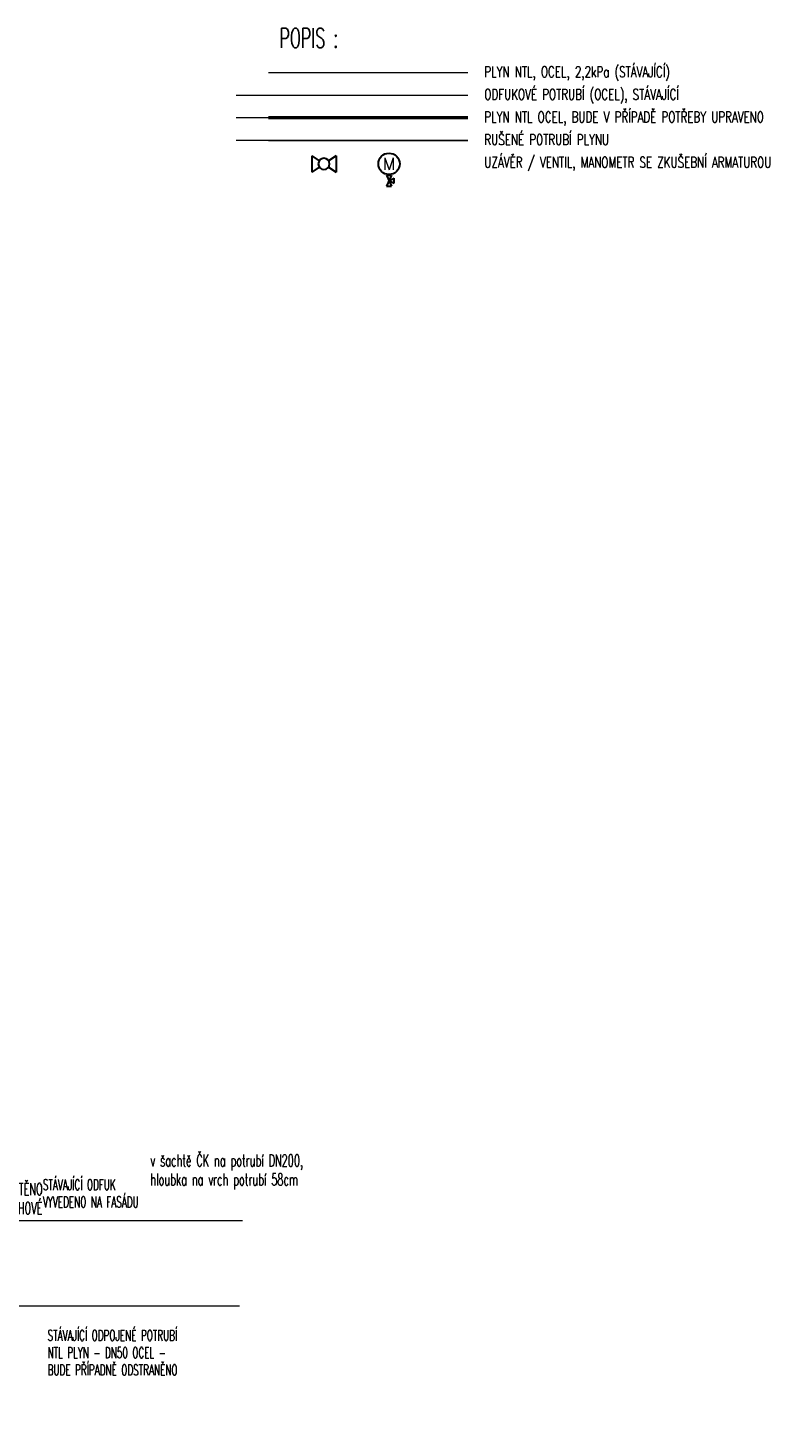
# Model space of a CAD drawing. Header units: millimetres. Extents: x -1254123 to -427507, y -785337 to -378997.
# Tile 31 of 33: x -436811 to -429997, y -475871 to -462864. Entities that reach past the tile are written whole.
import ezdxf
from ezdxf.enums import TextEntityAlignment as Align

# ---------------------------------------------------------------- set-up
doc = ezdxf.new("R2010")
doc.units = ezdxf.units.MM
doc.header["$LTSCALE"] = 300
doc.layers.get('0').update_dxf_attribs({"lineweight": 9})
doc.layers.add('___DEF', color=211, linetype='Continuous', lineweight=9, plot=False)
for name, color, linetype, lineweight in [('ZP-G-popis', 50, 'Continuous', 18), ('ZP35-PLYN 20kPa', 30, 'PLYN_P', 50), ('ZP35-PLYN 3kPa', 40, 'Plyn nízkotlak', 50), ('ZTI-G-ARMATURY', 42, 'Continuous', 30), ('ZTI-KS-popis', 80, 'Continuous', 15)]:
    doc.layers.add(name, color=color, linetype=linetype, lineweight=lineweight)
doc.styles.add('simplex6', font='simplex.shx', dxfattribs={"width": 0.6})
doc.styles.get("Standard").update_dxf_attribs({"font": 'simplex.shx', "width": 0.65})
doc.linetypes.add('Plyn bez rozlišení', pattern='A,7,-3,7,-3,[11,site.shx,S=1,R=0,X=0,Y=0],-10', length=30)
doc.linetypes.add('Plyn nízkotlak', pattern='A,7,-3,7,-3,[12,site.shx,S=1,R=0,X=0,Y=0],-10', length=30)
doc.linetypes.add('PLYN_P', pattern='A,0.83,-0.2,["+",Standard,S=0.27,R=0,X=-0.1,Y=-0.135],-0.2', length=1.23)
doc.linetypes.add('Rušení', pattern='A,0,-3.5,[23,site.shx,S=1,R=0,X=0,Y=0],-6.5', length=10)

# ---------------------------------------------------------------- blocks, each defined once
blk = doc.blocks.new('A$C121F19FB')
for p, q in [((-1125, 375), (-1125, -375)), ((-1125, 375), (-781, 146)), ((0, 375), (-344, 146)), ((0, 375), (0, -375)), ((-781, -146), (-1125, -375)), ((-344, -146), (0, -375))]:
    blk.add_line(p, q)
blk.add_circle((-563, 0), 262)

msp = doc.modelspace()

# ---------------------------------------------------------------- linework, layer by layer
at = {"layer": '___DEF'}
for p, q in [((-434577, -463490), (-434877, -463490)), ((-434577, -463700), (-434877, -463700)), ((-434577, -463910), (-434877, -463910))]:
    msp.add_line(p, q, dxfattribs=at)
at = {"layer": 'ZP35-PLYN 20kPa', "lineweight": 18}
msp.add_line((-432727, -463490), (-434577, -463490), dxfattribs=at)
at = {"layer": 'ZP35-PLYN 3kPa', "lineweight": 18, "ltscale": 0.15}
msp.add_line((-432727, -463280), (-434577, -463280), dxfattribs=at)
at = {"layer": 'ZP35-PLYN 3kPa', "ltscale": 0.15}
msp.add_line((-432727, -463700), (-434577, -463700), dxfattribs=at)
at = {"layer": 'ZP35-PLYN 3kPa', "linetype": 'Plyn bez rozlišení', "lineweight": 18, "ltscale": 0.1}
msp.add_line((-432727, -463910), (-434577, -463910), dxfattribs=at)
at = {"layer": 'ZP35-PLYN 3kPa', "color": 244, "linetype": 'Rušení', "lineweight": 18, "ltscale": 0.15, "true_color": 0x991b1e}
msp.add_lwpolyline([(-434577, -463910), (-432727, -463910)], dxfattribs=at)
at = {"layer": 'ZTI-G-ARMATURY', "ltscale": 2}
for p, q in [((-433459, -464225), (-433459, -464232)), ((-433484, -464232), (-433435, -464232)), ((-433435, -464232), (-433484, -464332)), ((-433484, -464232), (-433435, -464332)), ((-433484, -464332), (-433435, -464332)), ((-433459, -464282), (-433410, -464258)), ((-433459, -464282), (-433410, -464306)), ((-433410, -464306), (-433410, -464258))]:
    msp.add_line(p, q, dxfattribs=at)
msp.add_circle((-433459, -464126), 99.2, dxfattribs=at)

# ---------------------------------------------------------------- block references
at = {"layer": 'ZTI-G-ARMATURY', "ltscale": 2, "xscale": -0.2, "yscale": 0.2, "zscale": 0.2}
msp.add_blockref('A$C121F19FB', (-434176, -464127), dxfattribs=at)

# ---------------------------------------------------------------- texts
at = {"layer": 'ZP-G-popis', "style": 'simplex6', "width": 0.6}
msp.add_text('POPIS :', height=180, dxfattribs=at).set_placement((-434477, -463047))
at = {"layer": 'ZP-G-popis', "char_height": 100, "width": 4344.11, "attachment_point": 1, "line_spacing_factor": 0.75, "style": 'simplex6'}
for s, insert in [('{\\W0.7;PLYN NTL, OCEL, 2,2kPa (STÁVAJÍCÍ)}', (-432574, -463221)), ('{\\W0.7;ODFUKOVÉ POTRUBÍ (OCEL), STÁVAJÍCÍ}', (-432574, -463431)), ('{\\W0.7;PLYN NTL OCEL, BUDE V PŘÍPADĚ POTŘEBY UPRAVENO}', (-432574, -463641)), ('{\\W0.7;RUŠENÉ POTRUBÍ PLYNU}', (-432574, -463851)), ('{\\W0.7;UZÁVĚR / VENTIL, MANOMETR SE ZKUŠEBNÍ ARMATUROU}', (-432574, -464061))]:
    msp.add_mtext(s, dxfattribs=dict(at, insert=insert))
at = {"layer": 'ZP-G-popis', "insert": (-436629, -474961), "char_height": 100, "width": 1378.14, "attachment_point": 1, "line_spacing_factor": 0.96, "style": 'simplex6', "bg_fill": 3, "box_fill_scale": 1.1, "bg_fill_color": 256, "bg_fill_transparency": 13394764}
msp.add_mtext('\\A1;{\\Fsimplex8|c238;STÁVAJÍCÍ ODPOJENÉ POTRUBÍ NTL PLYN - DN50 OCEL - BUDE PŘÍPADNĚ ODSTRANĚNO}', dxfattribs=at)
at = {"layer": 'ZTI-G-ARMATURY', "ltscale": 2}
msp.add_text('M', height=112, dxfattribs=at).set_placement((-433459, -464126), align=Align.MIDDLE)
at = {"layer": 'ZTI-KS-popis', "insert": (-438139, -474096), "char_height": 110, "width": 1704.53, "attachment_point": 7, "line_spacing_factor": 0.96, "style": 'simplex6', "bg_fill": 3, "box_fill_scale": 1.1, "bg_fill_color": 256, "bg_fill_transparency": 13394764}
msp.add_mtext('PŘIPOJOVACÍ POTRUBÍ ZAÚSTĚNO SHORA DO STÁVAJÍCÍ PODLAHOVÉ VPUSTI (VOLNÝ VÝTOK)', dxfattribs=at)

# ---------------------------------------------------------------- next in the draw order: linework, layer by layer
at = {"layer": 'ZP35-PLYN 20kPa', "lineweight": 18}
msp.add_lwpolyline([(-437897, -473487), (-437610, -473487), (-437610, -473944), (-434821, -473944)], dxfattribs=at)

# ---------------------------------------------------------------- next in the draw order: texts
at = {"layer": '___DEF', "insert": (-435675, -473654), "char_height": 110, "width": 1629.1, "attachment_point": 7, "line_spacing_factor": 0.96, "style": 'simplex6', "bg_fill": 3, "box_fill_scale": 1.1, "bg_fill_color": 256, "bg_fill_transparency": 13394764}
msp.add_mtext('v šachtě ČK na potrubí DN200, hloubka na vrch potrubí 58cm', dxfattribs=at)

# ---------------------------------------------------------------- next in the draw order: linework, layer by layer
at = {"layer": 'ZP35-PLYN 3kPa', "linetype": 'Plyn bez rozlišení', "lineweight": 18, "ltscale": 0.1}
msp.add_lwpolyline([(-434846, -474738), (-438035, -474738), (-438035, -473670), (-441984, -473670), (-441984, -469477), (-450295, -469443)], dxfattribs=at)
at = {"layer": 'ZP35-PLYN 3kPa', "color": 244, "linetype": 'Rušení', "lineweight": 18, "ltscale": 0.15, "true_color": 0x991b1e}
msp.add_lwpolyline([(-434846, -474738), (-438035, -474738), (-438035, -473670), (-441984, -473670), (-441984, -469477), (-450295, -469443)], dxfattribs=at)

# ---------------------------------------------------------------- next in the draw order: texts
at = {"layer": 'ZP-G-popis', "insert": (-436673, -473561), "char_height": 100, "width": 1035.29, "attachment_point": 1, "line_spacing_factor": 0.96, "style": 'simplex6', "bg_fill": 3, "box_fill_scale": 1.1, "bg_fill_color": 256, "bg_fill_transparency": 13394764}
msp.add_mtext('\\A1;{\\Fsimplex8|c238;STÁVAJÍCÍ ODFUK VYVEDENO NA FASÁDU}', dxfattribs=at)

doc.saveas('drawing.dxf')
